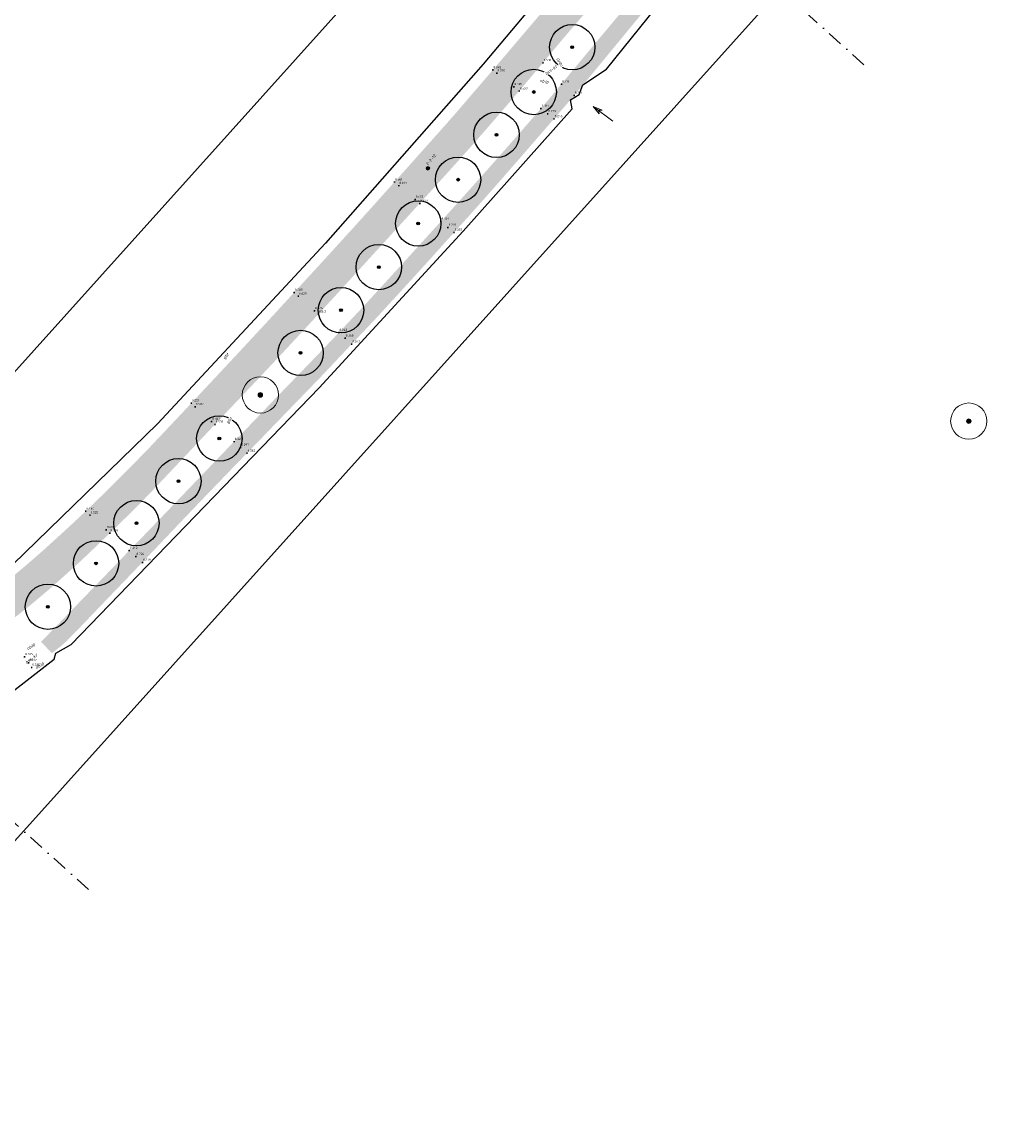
# Model space of a CAD drawing. Header units: metres. Extents: x 157686 to 160831, y 403691 to 406312.
# Tile 12 of 29: x 159361 to 159520, y 404327 to 404510. Entities that reach past the tile are written whole.
import ezdxf

# ---------------------------------------------------------------- set-up
doc = ezdxf.new("R2010")
doc.units = ezdxf.units.M
doc.linetypes.add('DASHDOT2', pattern=[12.7, 6.35, -3.175, 0, -3.175])
doc.layers.get('Defpoints').update_dxf_attribs({"color": 171})
for name, color, linetype, lineweight in [('B-WE-GR-BOOM-S', 90, 'Continuous', 25), ('B-WE-GR-BOOM-S (ingemeten)', 90, 'Continuous', 25), ('B-WE-MO-ONDERZOEK_BORING-S-200', 30, 'Continuous', 18), ('B-WE-OG-HOOGTEPUNT-S', 7, 'Continuous', 25), ('B-WE-OG-HOOGTEPUNT-T18', 10, 'Continuous', 18), ('B-WE-OG-TOPOGRAFIE_INRIT-G', 10, 'Continuous', 18), ('B-WE-VH-T25', 7, 'Continuous', 25), ('X-XX-AL-BLADVERWIJZING_AS-G', 7, 'DASHDOT2', 25)]:
    doc.layers.add(name, color=color, linetype=linetype, lineweight=lineweight)
doc.layers.add('V-WE-VH-GESLOTENVERHARDING_ASFALT-A-200', color=7, linetype='Continuous', lineweight=18, true_color=0xcdcdcd)
doc.styles.add('NLCS-ISO', font='NLCS-ISO.TTF')
doc.styles.add('NLCS-ISO-M200-T25_CURSIEF', font='NLCS-ISO.TTF', dxfattribs={"oblique": 15, "height": 0.5})

# ---------------------------------------------------------------- blocks, each defined once
blk = doc.blocks.new('SGR-BOOM_GBKN-SO')
at = {"linetype": 'ByBlock', "lineweight": 18}
h = blk.add_hatch(color=0, dxfattribs=at)
h.dxf.hatch_style = 1
edge = h.paths.add_edge_path()
edge.add_arc((0, 0), 0.25, 0, 360)
at = {"color": 0, "linetype": 'ByBlock', "lineweight": 18}
for radius in [2, 0.25]:
    blk.add_circle((0, 0), radius, dxfattribs=at)
at = {"color": 0, "linetype": 'ByBlock', "lineweight": 18, "style": 'NLCS-ISO'}
blk.add_attdef('SOORT', (2.5, 0), '', height=1.5, dxfattribs=at)
blk = doc.blocks.new('SGR-BOOM_01')
at = {"ltscale": 0.1}
h = blk.add_hatch(color=256, dxfattribs=at)
edge = h.paths.add_edge_path()
edge.add_arc((0, 0), 0.15, 0, 360)
for radius in [2.5, 0.045]:
    blk.add_circle((0, 0), radius)
blk.add_circle((0, 0), 0.15, dxfattribs=at)
blk = doc.blocks.new('inrit')
at = {"linetype": 'Continuous'}
for p, q in [((0, 0), (4.06, 0)), ((4.06, 0), (2.53, 0.38)), ((2.53, 0.38), (2.97, 0)), ((4.06, 0), (2.53, -0.38)), ((2.53, -0.38), (2.97, 0))]:
    blk.add_line(p, q, dxfattribs=at)
blk = doc.blocks.new('SOG-HOOGTEPUNT-SO')
for p, q in [((-0.5, 0), (0.5, 0)), ((0, 0.5), (0, -0.5))]:
    blk.add_line(p, q)
blk = doc.blocks.new('SMO-BODEM_BORING_VERHARDING-SO')
h = blk.add_hatch(color=256)
edge = h.paths.add_edge_path()
edge.add_arc((0, 0), 1.5, 0, 360)
blk.add_circle((0, 0), 1.5)
at = {"style": 'NLCS-ISO'}
blk.add_attdef('NR', (1.72, 1.49), '', height=2.5, dxfattribs=at)

msp = doc.modelspace()

# ---------------------------------------------------------------- hatches: boundary and pattern name
at = {"layer": 'V-WE-VH-GESLOTENVERHARDING_ASFALT-A-200', "true_color": 0x7d7d7d}
h = msp.add_hatch(color=8, dxfattribs=at)
h.dxf.hatch_style = 1
h.paths.add_polyline_path([(159375.59, 404425.84), (159378.16, 404428.33), (159380.58, 404430.74), (159383.18, 404433.45), (159385.45, 404435.85), (159390.23, 404440.91), (159395.13, 404446.11), (159399.83, 404451.05), (159404.58, 404456.11), (159409.16, 404461.06), (159413.87, 404466.2), (159419.8, 404472.69), (159423.1, 404476.3), (159427.06, 404480.64), (159429.07, 404482.85), (159431.88, 404485.95), (159433.82, 404488.12), (159435.56, 404490.07), (159437.33, 404492.09), (159439.32, 404494.38), (159441.8, 404497.28), (159443.96, 404499.81), (159445.58, 404501.72), (159446.72, 404503.08), (159447.97, 404504.59), (159448.5, 404505.23), (159449.95, 404506.95), (159450.82, 404507.98), (159452.21, 404509.6), (159454.75, 404512.56), (159457.21, 404515.43), (159459.51, 404518.14), (159462.32, 404521.49), (159466.18, 404526.08), (159469.45, 404530), (159472.71, 404533.91), (159475.3, 404537.03), (159478.09, 404540.41), (159474.67, 404544.8), (159470.83, 404540.19), (159468.39, 404537.25), (159465.06, 404533.28), (159462.05, 404529.71), (159457.83, 404524.71), (159454.89, 404521.24), (159452.6, 404518.55), (159450.48, 404516.06), (159447.92, 404513.05), (159446.63, 404511.53), (159445.62, 404510.34), (159443.65, 404508.03), (159442.41, 404506.57), (159441.19, 404505.13), (159439.45, 404503.1), (159437.19, 404500.45), (159435.15, 404498.08), (159432.56, 404495.06), (159431.08, 404493.37), (159429.34, 404491.41), (159427.19, 404489.01), (159424.56, 404486.05), (159422.64, 404483.92), (159418.79, 404479.62), (159415.72, 404476.21), (159410.01, 404469.95), (159405.15, 404464.66), (159400.73, 404459.85), (159395.94, 404454.7), (159391.31, 404449.75), (159386.5, 404444.61), (159381.71, 404439.54), (159379.24, 404437.01), (159376.86, 404434.61), (159374.42, 404432.19), (159371.89, 404429.73), (159369.28, 404427.26), (159366.79, 404424.97), (159364.3, 404422.71), (159361.73, 404420.46), (159358.88, 404418.06), (159356.35, 404416.05), (159354.87, 404414.94), (159353.67, 404414.07), (159351.6, 404412.61), (159348.89, 404410.91), (159345.79, 404408.98), (159342.51, 404406.96), (159339.84, 404405.37), (159338.31, 404404.45), (159336.69, 404403.5), (159334.1, 404402.03), (159330.99, 404400.38), (159328.15, 404398.88), (159321.96, 404395.67), (159315.72, 404392.44), (159309.46, 404389.22), (159303.21, 404386.01), (159296.99, 404382.83), (159290.8, 404379.66), (159284.39, 404376.38), (159278.18, 404373.19), (159271.92, 404369.96), (159265.73, 404366.75), (159259.7, 404363.64), (159253.51, 404360.48), (159247.24, 404357.36), (159244.52, 404356.03), (159241.1, 404354.41), (159237.55, 404352.83), (159234.67, 404351.59), (159231.31, 404350.18), (159228.18, 404348.93), (159225.2, 404347.79), (159222.04, 404346.65), (159219.06, 404345.63), (159216, 404344.58), (159212.49, 404343.42), (159209.35, 404342.4), (159206.04, 404341.38), (159202.48, 404340.36), (159198.94, 404339.36), (159195.69, 404338.48), (159192.23, 404337.57), (159189.02, 404336.78), (159185.42, 404335.99), (159183.94, 404335.71), (159182.38, 404335.46), (159179.76, 404335.03), (159176.41, 404334.48), (159174.18, 404334.12), (159172.43, 404333.9), (159170.28, 404333.81), (159169.24, 404333.88), (159167.34, 404333.91), (159164.36, 404334.01), (159162.97, 404334.09), (159161.23, 404334.22), (159159.3, 404334.44), (159157.39, 404334.69), (159154.73, 404335.25), (159151.8, 404335.86), (159147.99, 404336.77), (159145.37, 404337.45), (159143.4, 404337.96), (159141.32, 404338.54), (159138.61, 404339.33), (159135.77, 404340.22), (159132.01, 404341.4), (159125.24, 404343.58), (159118.55, 404345.75), (159114.79, 404346.96), (159114.67, 404341.29), (159116.95, 404340.53), (159119.19, 404339.78), (159123.58, 404338.34), (159130.29, 404336.19), (159134.17, 404335.02), (159136.96, 404334.16), (159139.76, 404333.28), (159142.01, 404332.57), (159143.64, 404332.06), (159144.17, 404331.92), (159145.67, 404331.5), (159147.44, 404331.05), (159150.31, 404330.33), (159154.06, 404329.58), (159156.79, 404329.13), (159158.61, 404328.91), (159160.85, 404328.67), (159162.77, 404328.48), (159163.74, 404328.38), (159167.16, 404328.14), (159169.48, 404328.05), (159170.43, 404328.1), (159173.15, 404328.28), (159173.83, 404328.32), (159174.67, 404328.16), (159175.48, 404327.93), (159176.13, 404327.72), (159176.73, 404327.49), (159183.11, 404329.38), (159183.4, 404329.76), (159185.99, 404330.28), (159187.1, 404330.54), (159190.6, 404331.34), (159194.52, 404332.34), (159197.35, 404333.11), (159200.63, 404334.03), (159204.1, 404335.06), (159207.68, 404336.16), (159210.79, 404337.15), (159214.49, 404338.35), (159217.46, 404339.32), (159221.32, 404340.63), (159223.94, 404341.56), (159227.33, 404342.85), (159230.37, 404344.05), (159233.39, 404345.26), (159235.17, 404346), (159236.78, 404346.65), (159239.72, 404347.9), (159241.76, 404348.81), (159243.28, 404349.49), (159246.75, 404351.14), (159249.56, 404352.52), (159255.83, 404355.63), (159262.03, 404358.82), (159268.28, 404362.02), (159274.49, 404365.2), (159280.67, 404368.36), (159286.88, 404371.54), (159293.19, 404374.77), (159299.42, 404377.96), (159305.64, 404381.13), (159311.9, 404384.32), (159318.05, 404387.6), (159320.01, 404388.62), (159324.27, 404390.86), (159330.52, 404394), (159335.22, 404396.37), (159336.74, 404397.13), (159339.47, 404398.57), (159342.83, 404400.4), (159346.39, 404402.35), (159346.24, 404402.61), (159347.21, 404403.22), (159348.73, 404404.15), (159351.83, 404406.15), (159354.54, 404407.99), (159356.8, 404409.54), (159358.2, 404410.55), (159359.92, 404411.85), (159362.32, 404413.77), (159363.7, 404414.92), (159365.39, 404416.35), (159367.89, 404418.58), (159370.59, 404421.02), (159372.97, 404423.3)])
at = {"layer": 'V-WE-VH-GESLOTENVERHARDING_ASFALT-A-200'}
h = msp.add_hatch(color=256, dxfattribs=at)
h.dxf.hatch_style = 1
h.paths.add_polyline_path([(159474.99, 404525.65), (159478.26, 404529.54), (159478.8, 404530.18), (159479.65, 404531.21), (159481.12, 404532.97), (159482.55, 404534.69), (159480.76, 404536.99), (159478.74, 404534.55), (159475.96, 404531.2), (159472.59, 404527.11), (159469.76, 404523.68), (159465.65, 404518.68), (159462.97, 404515.44), (159460.57, 404512.54), (159458.1, 404509.57), (159455.83, 404506.86), (159454.54, 404505.31), (159453.53, 404504.1), (159451.7, 404501.89), (159450.39, 404500.31), (159449.5, 404499.22), (159449.16, 404498.81), (159447.67, 404497.03), (159445.4, 404494.39), (159442.84, 404491.45), (159440.97, 404489.32), (159439.12, 404487.21), (159437.11, 404484.95), (159434.91, 404482.49), (159432.59, 404479.91), (159430.37, 404477.45), (159426.36, 404473.03), (159423.22, 404469.58), (159417.17, 404462.97), (159412.55, 404458.05), (159407.81, 404453.1), (159402.96, 404448.1), (159398.08, 404443.01), (159393.21, 404437.94), (159388.52, 404433.06), (159383.53, 404427.85), (159378.63, 404422.78), (159373.69, 404417.66), (159368.82, 404412.62), (159366.12, 404409.82), (159363.89, 404407.54), (159365.67, 404405.68), (159366.39, 404406.19), (159367.2, 404406.85), (159368.04, 404407.58), (159370.75, 404410.36), (159375.79, 404415.62), (159380.68, 404420.71), (159385.6, 404425.89), (159390.38, 404430.9), (159395.23, 404435.93), (159400.12, 404440.97), (159405.09, 404446.12), (159409.95, 404451.13), (159414.6, 404456.06), (159419.43, 404461.19), (159425.51, 404467.82), (159428.6, 404471.23), (159432.58, 404475.66), (159434.79, 404478.11), (159437.17, 404480.78), (159439.39, 404483.29), (159441.31, 404485.5), (159443.22, 404487.68), (159444.98, 404489.71), (159447.47, 404492.58), (159448.81, 404494.12), (159449.83, 404495.31), (159451.38, 404497.1), (159452.69, 404498.66), (159454.02, 404500.24), (159455.85, 404502.45), (159456.86, 404503.67), (159458.12, 404505.2), (159460.37, 404507.93), (159462.83, 404510.91), (159465.16, 404513.72), (159466.57, 404515.44), (159467.81, 404516.95), (159469.6, 404519.13), (159470.5, 404520.22), (159472.02, 404522.06)])

# ---------------------------------------------------------------- linework, layer by layer
at = {"layer": 'Defpoints'}
for points in [[(159464.49, 404535.79), (159437.01, 404503.07), (159410.94, 404473.45), (159383.14, 404443.58), (159359.22, 404420.32)], [(159357.09, 404397.73), (159366.06, 404404.67), (159366.31, 404405.66), (159368.88, 404407.07), (159409.88, 404449.55), (159433.68, 404475.42), (159451.74, 404495.68), (159451.42, 404497.15), (159452.85, 404498.01), (159453.5, 404499.62), (159457.42, 404502.2), (159480.58, 404531.03)]]:
    msp.add_lwpolyline(points, dxfattribs=at)
at = {"layer": 'X-XX-AL-BLADVERWIJZING_AS-G', "ltscale": 0.4, "extrusion": (2.66404e-05, -0.001837, 0.999998)}
for points, elevation in [([(159499.95, 404502.31), (159384.87, 404605.78)], -730.35), ([(159371.74, 404365.93), (159256.65, 404469.4)], -730.1)]:
    msp.add_lwpolyline(points, dxfattribs=dict(at, elevation=elevation))

# ---------------------------------------------------------------- block references
at = {"layer": 'B-WE-GR-BOOM-S', "xscale": 1.5, "yscale": 1.5, "zscale": 1.5}
for p in [(159400.16, 404448.36), (159517.3, 404444.03)]:
    msp.add_blockref('SGR-BOOM_GBKN-SO', p, dxfattribs=at)
at = {"layer": 'B-WE-GR-BOOM-S (ingemeten)', "xscale": 1.5, "yscale": 1.5, "zscale": 1.5}
for p in [(159451.73, 404505.86, 8.67), (159445.36, 404498.45, 8.69), (159439.21, 404491.37, 8.72), (159432.85, 404483.95, 8.7), (159426.27, 404476.71, 8.69), (159419.74, 404469.5, 8.72), (159413.49, 404462.37, 8.69), (159406.81, 404455.3, 8.72), (159393.37, 404441.15, 8.61), (159386.6, 404434.1, 8.68), (159379.66, 404427.16, 8.78), (159372.98, 404420.51, 8.71), (159365.03, 404413.34, 8.79)]:
    msp.add_blockref('SGR-BOOM_01', p, dxfattribs=at)
at = {"layer": 'B-WE-MO-ONDERZOEK_BORING-S-200', "xscale": 0.2000000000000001, "yscale": 0.2000000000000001, "zscale": 0.2000000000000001, "rotation": 49.13940258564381}
msp.add_blockref('SMO-BODEM_BORING_VERHARDING-SO', (159427.86, 404485.83), dxfattribs=at).add_auto_attribs({'NR': '2-2-12'})
at = {"layer": 'B-WE-OG-HOOGTEPUNT-S', "xscale": 0.2, "yscale": 0.2, "zscale": 0.2}
for p in [(159438.6, 404502.1, 8.55), (159439.27, 404501.56, 8.59), (159442.06, 404499.33, 8.58), (159442.95, 404498.62, 8.54), (159449.95, 404499.76, 8.31), (159452.04, 404497.88, 8.28), (159446.55, 404495.73, 8.31), (159447.66, 404494.85, 8.28), (159448.71, 404494.01, 8.25), (159422.33, 404483.57, 8.56), (159423.04, 404482.97, 8.6), (159425.74, 404480.67, 8.61), (159426.5, 404480.03, 8.57), (159430.01, 404477.05, 8.3), (159431.17, 404476.06, 8.27), (159432.17, 404475.21, 8.26), (159405.74, 404465.3, 8.59), (159406.43, 404464.68, 8.63), (159409.09, 404462.29, 8.62), (159409.75, 404461.7, 8.59), (159413.13, 404458.67, 8.34), (159414.17, 404457.73, 8.29), (159415.25, 404456.76, 8.25), (159388.74, 404447, 8.55), (159389.39, 404446.41, 8.58), (159392.08, 404443.99, 8.59), (159392.65, 404443.48, 8.53), (159395.8, 404440.64, 8.32), (159396.88, 404439.67, 8.3), (159397.94, 404438.72, 8.26), (159371.26, 404429.13, 8.48), (159371.98, 404428.48, 8.53), (159374.67, 404426.05, 8.6), (159375.26, 404425.52, 8.61), (159378.47, 404422.62, 8.34), (159379.56, 404421.64, 8.33), (159380.64, 404420.67, 8.28)]:
    msp.add_blockref('SOG-HOOGTEPUNT-SO', p, dxfattribs=at)
at = {"layer": 'B-WE-OG-TOPOGRAFIE_INRIT-G', "rotation": 143.3953250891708}
msp.add_blockref('inrit', (159458.46, 404493.65), dxfattribs=at)

# ---------------------------------------------------------------- texts
at = {"layer": 'B-WE-OG-HOOGTEPUNT-T18', "style": 'NLCS-ISO'}
for s, p in [('8.545', (159438.7, 404502.37, 8.55)), ('8.586', (159439.37, 404501.84, 8.59)), ('8.585', (159442.17, 404499.6, 8.58)), ('8.313', (159450.05, 404500.04, 8.31)), ('8.539', (159443.05, 404498.89, 8.54)), ('8.281', (159452.14, 404498.15, 8.28)), ('8.313', (159446.66, 404496.01, 8.31)), ('8.279', (159447.76, 404495.12, 8.28)), ('8.246', (159448.82, 404494.28, 8.25)), ('8.561', (159422.44, 404483.84, 8.56)), ('8.601', (159423.14, 404483.25, 8.6)), ('8.607', (159425.84, 404480.95, 8.61)), ('8.573', (159426.6, 404480.3, 8.57)), ('8.303', (159430.11, 404477.32, 8.3)), ('8.270', (159431.28, 404476.33, 8.27)), ('8.257', (159432.27, 404475.48, 8.26)), ('8.588', (159405.84, 404465.57, 8.59)), ('8.629', (159406.53, 404464.95, 8.63)), ('8.624', (159409.19, 404462.56, 8.62)), ('8.591', (159409.85, 404461.97, 8.59)), ('8.343', (159413.23, 404458.94, 8.34)), ('8.288', (159414.28, 404458, 8.29)), ('8.245', (159415.36, 404457.03, 8.25)), ('8.551', (159388.84, 404447.27, 8.55)), ('8.582', (159389.49, 404446.68, 8.58)), ('8.587', (159392.18, 404444.26, 8.59)), ('8.323', (159395.91, 404440.91, 8.32)), ('8.297', (159396.98, 404439.94, 8.3)), ('8.262', (159398.04, 404438.99, 8.26)), ('8.484', (159371.36, 404429.4, 8.48)), ('8.525', (159372.08, 404428.75, 8.53)), ('8.602', (159374.77, 404426.33, 8.6)), ('8.609', (159375.36, 404425.79, 8.61)), ('8.342', (159378.58, 404422.9, 8.34)), ('8.326', (159379.67, 404421.91, 8.33)), ('8.279', (159380.75, 404420.94, 8.28))]:
    msp.add_text(s, height=0.36, rotation=359.8908, dxfattribs=at).set_placement(p)

# ---------------------------------------------------------------- next in the draw order: texts
at = {"layer": 'B-WE-VH-T25', "char_height": 0.5, "width": 1.4559, "attachment_point": 1, "style": 'NLCS-ISO-M200-T25_CURSIEF', "bg_fill": 3, "box_fill_scale": 1.2, "bg_fill_color": 256, "bg_fill_transparency": 0}
for s, insert, rotation in [('bss-kf', (159447.12, 404501.64, -8.57), 34.5618), ('gbt', (159393.89, 404454.54, -8.58), 47.6964), ('gbt', (159394.44, 404443.93, -8.58), 47.6964), ('bss-kf', (159361.19, 404404.3), 34.5618)]:
    msp.add_mtext(s, dxfattribs=dict(at, insert=insert, rotation=rotation))

# ---------------------------------------------------------------- next in the draw order: block references
at = {"layer": 'B-WE-OG-HOOGTEPUNT-S', "xscale": 0.2, "yscale": 0.2, "zscale": 0.2}
for p in [(159446.89, 404503.29, 8.54), (159361.16, 404405.08, 8.36), (159361.81, 404404.08, 8.36)]:
    msp.add_blockref('SOG-HOOGTEPUNT-SO', p, dxfattribs=at)

# ---------------------------------------------------------------- next in the draw order: texts
at = {"layer": 'B-WE-OG-HOOGTEPUNT-T18', "style": 'NLCS-ISO'}
for s, p in [('8.536', (159446.99, 404503.56, 8.54)), ('8.532', (159392.75, 404443.75, 8.53))]:
    msp.add_text(s, height=0.36, rotation=359.8908, dxfattribs=at).set_placement(p)
at = {"layer": 'B-WE-VH-T25', "char_height": 0.5, "width": 1.4559, "attachment_point": 1, "style": 'NLCS-ISO-M200-T25_CURSIEF', "bg_fill": 3, "box_fill_scale": 1.2, "bg_fill_color": 256, "bg_fill_transparency": 0}
for insert, rotation in [((159449.71, 404502.48, -8.57), 113.1617), ((159446.45, 404500.68, -8.57), 341.1296), ((159361.43, 404406.63), 27.6308), ((159362.88, 404403.48), 27.6308)]:
    msp.add_mtext('ob10', dxfattribs=dict(at, insert=insert, rotation=rotation))

# ---------------------------------------------------------------- next in the draw order: linework, layer by layer
at = {"layer": 'Defpoints'}
msp.add_lwpolyline([(159358.07, 404372.99), (159487.76, 404517.24), (159449.16, 404551.95), (159319.47, 404407.7)], close=True, dxfattribs=at)

# ---------------------------------------------------------------- next in the draw order: block references
at = {"layer": 'B-WE-OG-HOOGTEPUNT-S', "xscale": 0.2, "yscale": 0.2, "zscale": 0.2}
msp.add_blockref('SOG-HOOGTEPUNT-SO', (159362.33, 404403.29, 8.34), dxfattribs=at)

# ---------------------------------------------------------------- next in the draw order: texts
at = {"layer": 'B-WE-OG-HOOGTEPUNT-T18', "style": 'NLCS-ISO'}
for s, p in [('8.365', (159361.26, 404405.35, 8.36)), ('8.362', (159361.91, 404404.36, 8.36)), ('8.335', (159362.43, 404403.56, 8.34))]:
    msp.add_text(s, height=0.36, rotation=359.8908, dxfattribs=at).set_placement(p)

doc.saveas('drawing.dxf')
